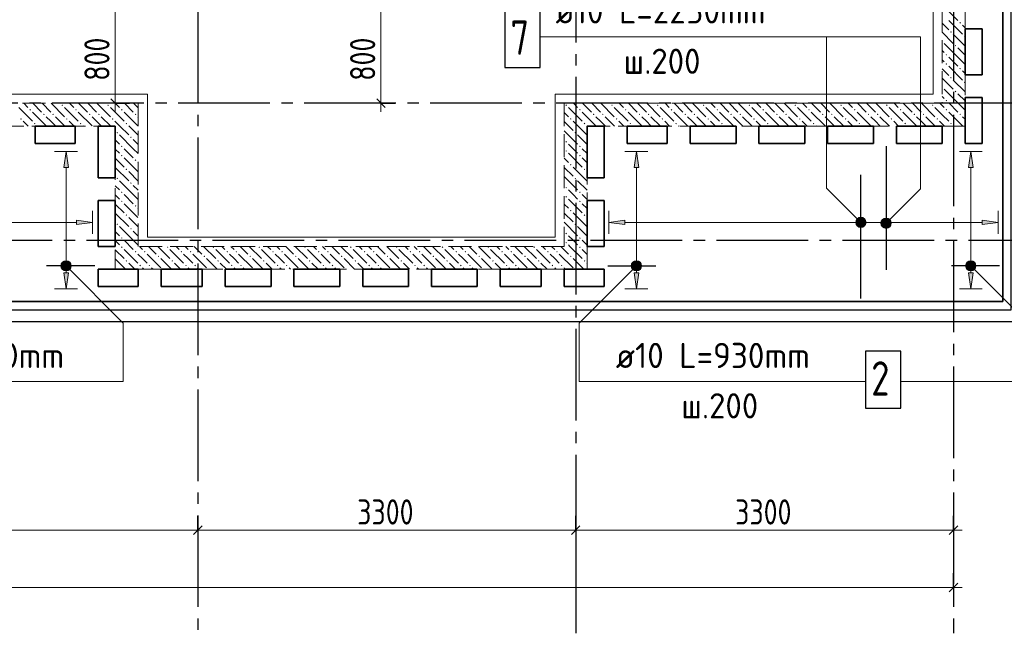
# Model space of a CAD drawing. Header units: millimetres. Extents: x 0 to 61017, y 0 to 42000.
# Tile 21 of 29: x 41125 to 49723, y 16970 to 22330. Entities that reach past the tile are written whole.
import ezdxf

# ---------------------------------------------------------------- set-up
doc = ezdxf.new("R2010")
doc.units = ezdxf.units.MM
doc.linetypes.add('______2', pattern=[270, 200, -70])
doc.linetypes.add('______5', pattern=[1100, 800, -100, 100, -100])
for name, color, linetype, lineweight in [('Standard', 7, 'Continuous', 25), ('Обрамление П-обр. равн.', 7, 'Continuous', 25), ('Оси', 40, '______5', 18), ('Позиционная метка линия выноска', 7, 'Continuous', 13), ('Позиционная метка номер позиции', 7, 'Continuous', 13)]:
    doc.layers.add(name, color=color, linetype=linetype, lineweight=lineweight)
doc.layers.add('ЖБ Перекрытие верхний уровень', color=7, linetype='Continuous', lineweight=25, true_color=0xe0e0ff)
doc.layers.add('ЖБ Стена верхний уровень', color=7, linetype='Continuous', lineweight=25, true_color=0x006e00)
doc.styles.add('GOST 2.304-81', font='txt')
doc.styles.add('ISOCPEUR', font='txt')

msp = doc.modelspace()

# ---------------------------------------------------------------- hatches: boundary and pattern name
at = {"layer": 'ЖБ Стена верхний уровень', "linetype": 'Continuous', "lineweight": 18, "transparency": 33554687}
for points in [[(49330.5, 22303.1), (49337, 22309.6), (49343.5, 22303.1), (49337, 22296.6)], [(49250.5, 22223.1), (49257, 22229.6), (49263.5, 22223.1), (49257, 22216.6)], [(49370.5, 22183.1), (49376.9, 22189.6), (49380, 22186.6), (49380, 22179.7), (49376.9, 22176.6)], [(49180, 22146.6), (49183.4, 22143.1), (49180, 22139.7)], [(49290.4, 22103.1), (49296.9, 22109.6), (49303.4, 22103.1), (49296.9, 22096.6)], [(49210.4, 22023.1), (49216.9, 22029.6), (49223.4, 22023.1), (49216.9, 22016.6)], [(49210.4, 21943.1), (49216.9, 21949.6), (49223.4, 21943.1), (49216.9, 21936.6)], [(49330.5, 21903.1), (49337, 21909.6), (49343.5, 21903.1), (49337, 21896.6)], [(49250.5, 21823.1), (49257, 21829.6), (49263.5, 21823.1), (49257, 21816.6)], [(49370.5, 21783.1), (49376.9, 21789.6), (49380, 21786.6), (49380, 21779.7), (49376.9, 21776.6)], [(49180, 21746.6), (49183.4, 21743.1), (49180, 21739.7)], [(49290.4, 21703.1), (49296.9, 21709.6), (49303.4, 21703.1), (49296.9, 21696.6)], [(41490.5, 21583.1), (41496.9, 21589.6), (41503.4, 21583.1), (41496.9, 21576.6)], [(41890.5, 21583.1), (41896.9, 21589.6), (41903.4, 21583.1), (41896.9, 21576.6)], [(45890.4, 21583.1), (45896.9, 21589.6), (45903.4, 21583.1), (45896.9, 21576.6)], [(46290.4, 21583.1), (46296.9, 21589.6), (46303.4, 21583.1), (46296.9, 21576.6)], [(46690.4, 21583.1), (46696.9, 21589.6), (46703.4, 21583.1), (46696.9, 21576.6)], [(47090.4, 21583.1), (47096.9, 21589.6), (47103.4, 21583.1), (47096.9, 21576.6)], [(47490.4, 21583.1), (47496.9, 21589.6), (47503.4, 21583.1), (47496.9, 21576.6)], [(47890.4, 21583.1), (47896.9, 21589.6), (47903.4, 21583.1), (47896.9, 21576.6)], [(48290.4, 21583.1), (48296.9, 21589.6), (48303.4, 21583.1), (48296.9, 21576.6)], [(48690.4, 21583.1), (48696.9, 21589.6), (48703.4, 21583.1), (48696.9, 21576.6)], [(49090.4, 21583.1), (49096.9, 21589.6), (49103.4, 21583.1), (49096.9, 21576.6)], [(49210.4, 21623.1), (49216.9, 21629.6), (49223.4, 21623.1), (49216.9, 21616.6)], [(41210.4, 21543.1), (41216.9, 21549.6), (41223.4, 21543.1), (41216.9, 21536.6)], [(41330.5, 21503.1), (41337, 21509.6), (41343.5, 21503.1), (41337, 21496.6)], [(41410.4, 21503.1), (41416.9, 21509.6), (41423.4, 21503.1), (41416.9, 21496.6)], [(41610.4, 21543.1), (41616.9, 21549.6), (41623.4, 21543.1), (41616.9, 21536.6)], [(41730.5, 21503.1), (41737, 21509.6), (41743.5, 21503.1), (41737, 21496.6)], [(41810.4, 21503.1), (41816.9, 21509.6), (41823.4, 21503.1), (41816.9, 21496.6)], [(42010.4, 21543.1), (42016.9, 21549.6), (42023.4, 21543.1), (42016.9, 21536.6)], [(42130.5, 21503.1), (42137, 21509.6), (42143.5, 21503.1), (42137, 21496.6)], [(46010.4, 21543.1), (46016.9, 21549.6), (46023.4, 21543.1), (46016.9, 21536.6)], [(46130.5, 21503.1), (46137, 21509.6), (46143.5, 21503.1), (46137, 21496.6)], [(46210.4, 21503.1), (46216.9, 21509.6), (46223.4, 21503.1), (46216.9, 21496.6)], [(46410.4, 21543.1), (46416.9, 21549.6), (46423.4, 21543.1), (46416.9, 21536.6)], [(46530.5, 21503.1), (46537, 21509.6), (46543.5, 21503.1), (46537, 21496.6)], [(46610.4, 21503.1), (46616.9, 21509.6), (46623.4, 21503.1), (46616.9, 21496.6)], [(46810.4, 21543.1), (46816.9, 21549.6), (46823.4, 21543.1), (46816.9, 21536.6)], [(46930.5, 21503.1), (46937, 21509.6), (46943.5, 21503.1), (46937, 21496.6)], [(47010.4, 21503.1), (47016.9, 21509.6), (47023.4, 21503.1), (47016.9, 21496.6)], [(47210.4, 21543.1), (47216.9, 21549.6), (47223.4, 21543.1), (47216.9, 21536.6)], [(47330.5, 21503.1), (47337, 21509.6), (47343.5, 21503.1), (47337, 21496.6)], [(47410.4, 21503.1), (47416.9, 21509.6), (47423.4, 21503.1), (47416.9, 21496.6)], [(47610.4, 21543.1), (47616.9, 21549.6), (47623.4, 21543.1), (47616.9, 21536.6)], [(47730.5, 21503.1), (47737, 21509.6), (47743.5, 21503.1), (47737, 21496.6)], [(47810.4, 21503.1), (47816.9, 21509.6), (47823.4, 21503.1), (47816.9, 21496.6)], [(48010.4, 21543.1), (48016.9, 21549.6), (48023.4, 21543.1), (48016.9, 21536.6)], [(48130.5, 21503.1), (48137, 21509.6), (48143.5, 21503.1), (48137, 21496.6)], [(48210.4, 21503.1), (48216.9, 21509.6), (48223.4, 21503.1), (48216.9, 21496.6)], [(48410.4, 21543.1), (48416.9, 21549.6), (48423.4, 21543.1), (48416.9, 21536.6)], [(48530.5, 21503.1), (48537, 21509.6), (48543.5, 21503.1), (48537, 21496.6)], [(48610.4, 21503.1), (48616.9, 21509.6), (48623.4, 21503.1), (48616.9, 21496.6)], [(48810.4, 21543.1), (48816.9, 21549.6), (48823.4, 21543.1), (48816.9, 21536.6)], [(48930.5, 21503.1), (48937, 21509.6), (48943.5, 21503.1), (48937, 21496.6)], [(49010.4, 21503.1), (49016.9, 21509.6), (49023.4, 21503.1), (49016.9, 21496.6)], [(49210.4, 21543.1), (49216.9, 21549.6), (49223.4, 21543.1), (49216.9, 21536.6)], [(49330.5, 21503.1), (49337, 21509.6), (49343.5, 21503.1), (49337, 21496.6)], [(41130.5, 21463.1), (41137, 21469.6), (41143.5, 21463.1), (41137, 21456.6)], [(41250.5, 21423.1), (41257, 21429.6), (41263.5, 21423.1), (41257, 21416.6)], [(41530.5, 21463.1), (41537, 21469.6), (41543.5, 21463.1), (41537, 21456.6)], [(41650.5, 21423.1), (41657, 21429.6), (41663.5, 21423.1), (41657, 21416.6)], [(41930.5, 21463.1), (41937, 21469.6), (41943.5, 21463.1), (41937, 21456.6)], [(42050.5, 21423.1), (42057, 21429.6), (42063.5, 21423.1), (42057, 21416.6)], [(45930.5, 21463.1), (45937, 21469.6), (45943.5, 21463.1), (45937, 21456.6)], [(46050.5, 21423.1), (46057, 21429.6), (46063.5, 21423.1), (46057, 21416.6)], [(46330.5, 21463.1), (46337, 21469.6), (46343.5, 21463.1), (46337, 21456.6)], [(46450.5, 21423.1), (46457, 21429.6), (46463.5, 21423.1), (46457, 21416.6)], [(46730.5, 21463.1), (46737, 21469.6), (46743.5, 21463.1), (46737, 21456.6)], [(46850.5, 21423.1), (46857, 21429.6), (46863.5, 21423.1), (46857, 21416.6)], [(47130.5, 21463.1), (47137, 21469.6), (47143.5, 21463.1), (47137, 21456.6)], [(47250.5, 21423.1), (47257, 21429.6), (47263.5, 21423.1), (47257, 21416.6)], [(47530.5, 21463.1), (47537, 21469.6), (47543.5, 21463.1), (47537, 21456.6)], [(47650.5, 21423.1), (47657, 21429.6), (47663.5, 21423.1), (47657, 21416.6)], [(47930.5, 21463.1), (47937, 21469.6), (47943.5, 21463.1), (47937, 21456.6)], [(48050.5, 21423.1), (48057, 21429.6), (48063.5, 21423.1), (48057, 21416.6)], [(48330.5, 21463.1), (48337, 21469.6), (48343.5, 21463.1), (48337, 21456.6)], [(48450.5, 21423.1), (48457, 21429.6), (48463.5, 21423.1), (48457, 21416.6)], [(48730.5, 21463.1), (48737, 21469.6), (48743.5, 21463.1), (48737, 21456.6)], [(48850.5, 21423.1), (48857, 21429.6), (48863.5, 21423.1), (48857, 21416.6)], [(49130.5, 21463.1), (49137, 21469.6), (49143.5, 21463.1), (49137, 21456.6)], [(49250.5, 21423.1), (49257, 21429.6), (49263.5, 21423.1), (49257, 21416.6)], [(41970.5, 21343.1), (41977, 21349.6), (41983.4, 21343.1), (41977, 21336.6)], [(45970.5, 21343.1), (45977, 21349.6), (45983.4, 21343.1), (45977, 21336.6)], [(42090.5, 21303.1), (42096.9, 21309.6), (42103.4, 21303.1), (42096.9, 21296.6)], [(45890.4, 21263.1), (45896.9, 21269.6), (45903.4, 21263.1), (45896.9, 21256.6)], [(42010.4, 21223.1), (42016.9, 21229.6), (42023.4, 21223.1), (42016.9, 21216.6)], [(42010.4, 21143.1), (42016.9, 21149.6), (42023.4, 21143.1), (42016.9, 21136.6)], [(45890.4, 21183.1), (45896.9, 21189.6), (45903.4, 21183.1), (45896.9, 21176.6)], [(46010.4, 21223.1), (46016.9, 21229.6), (46023.4, 21223.1), (46016.9, 21216.6)], [(46010.4, 21143.1), (46016.9, 21149.6), (46023.4, 21143.1), (46016.9, 21136.6)], [(42130.5, 21103.1), (42137, 21109.6), (42143.5, 21103.1), (42137, 21096.6)], [(45930.5, 21063.1), (45937, 21069.6), (45943.5, 21063.1), (45937, 21056.6)], [(42050.5, 21023.1), (42057, 21029.6), (42063.5, 21023.1), (42057, 21016.6)], [(46050.5, 21023.1), (46057, 21029.6), (46063.5, 21023.1), (46057, 21016.6)], [(41970.5, 20943.1), (41977, 20949.6), (41983.4, 20943.1), (41977, 20936.6)], [(42090.5, 20903.1), (42096.9, 20909.6), (42103.4, 20903.1), (42096.9, 20896.6)], [(45970.5, 20943.1), (45977, 20949.6), (45983.4, 20943.1), (45977, 20936.6)], [(42010.4, 20823.1), (42016.9, 20829.6), (42023.4, 20823.1), (42016.9, 20816.6)], [(45890.4, 20863.1), (45896.9, 20869.6), (45903.4, 20863.1), (45896.9, 20856.6)], [(46010.4, 20823.1), (46016.9, 20829.6), (46023.4, 20823.1), (46016.9, 20816.6)], [(42010.4, 20743.1), (42016.9, 20749.6), (42023.4, 20743.1), (42016.9, 20736.6)], [(45890.4, 20783.1), (45896.9, 20789.6), (45903.4, 20783.1), (45896.9, 20776.6)], [(46010.4, 20743.1), (46016.9, 20749.6), (46023.4, 20743.1), (46016.9, 20736.6)], [(42130.5, 20703.1), (42137, 20709.6), (42143.5, 20703.1), (42137, 20696.6)], [(45930.5, 20663.1), (45937, 20669.6), (45943.5, 20663.1), (45937, 20656.6)], [(41970.5, 20543.1), (41977, 20549.6), (41983.4, 20543.1), (41977, 20536.6)], [(42050.5, 20623.1), (42057, 20629.6), (42063.5, 20623.1), (42057, 20616.6)], [(45970.5, 20543.1), (45977, 20549.6), (45983.4, 20543.1), (45977, 20536.6)], [(46050.5, 20623.1), (46057, 20629.6), (46063.5, 20623.1), (46057, 20616.6)], [(42090.5, 20503.1), (42096.9, 20509.6), (42103.4, 20503.1), (42096.9, 20496.6)], [(45890.4, 20463.1), (45896.9, 20469.6), (45903.4, 20463.1), (45896.9, 20456.6)], [(42010.4, 20423.1), (42016.9, 20429.6), (42023.4, 20423.1), (42016.9, 20416.6)], [(45890.4, 20383.1), (45896.9, 20389.6), (45903.4, 20383.1), (45896.9, 20376.6)], [(46010.4, 20423.1), (46016.9, 20429.6), (46023.4, 20423.1), (46016.9, 20416.6)], [(42010.4, 20343.1), (42016.9, 20349.6), (42023.4, 20343.1), (42016.9, 20336.6)], [(42130.5, 20303.1), (42137, 20309.6), (42143.5, 20303.1), (42137, 20296.6)], [(42210.4, 20303.1), (42216.9, 20309.6), (42223.4, 20303.1), (42216.9, 20296.6)], [(42410.4, 20343.1), (42416.9, 20349.6), (42423.4, 20343.1), (42416.9, 20336.6)], [(42530.5, 20303.1), (42537, 20309.6), (42543.5, 20303.1), (42537, 20296.6)], [(42610.4, 20303.1), (42616.9, 20309.6), (42623.4, 20303.1), (42616.9, 20296.6)], [(42810.4, 20343.1), (42816.9, 20349.6), (42823.4, 20343.1), (42816.9, 20336.6)], [(42930.5, 20303.1), (42937, 20309.6), (42943.5, 20303.1), (42937, 20296.6)], [(43010.4, 20303.1), (43016.9, 20309.6), (43023.4, 20303.1), (43016.9, 20296.6)], [(43210.4, 20343.1), (43216.9, 20349.6), (43223.4, 20343.1), (43216.9, 20336.6)], [(43330.5, 20303.1), (43337, 20309.6), (43343.5, 20303.1), (43337, 20296.6)], [(43410.4, 20303.1), (43416.9, 20309.6), (43423.4, 20303.1), (43416.9, 20296.6)], [(43610.4, 20343.1), (43616.9, 20349.6), (43623.4, 20343.1), (43616.9, 20336.6)], [(43730.5, 20303.1), (43737, 20309.6), (43743.5, 20303.1), (43737, 20296.6)], [(43810.4, 20303.1), (43816.9, 20309.6), (43823.4, 20303.1), (43816.9, 20296.6)], [(44010.4, 20343.1), (44016.9, 20349.6), (44023.4, 20343.1), (44016.9, 20336.6)], [(44130.5, 20303.1), (44137, 20309.6), (44143.5, 20303.1), (44137, 20296.6)], [(44210.4, 20303.1), (44216.9, 20309.6), (44223.4, 20303.1), (44216.9, 20296.6)], [(44410.4, 20343.1), (44416.9, 20349.6), (44423.4, 20343.1), (44416.9, 20336.6)], [(44530.5, 20303.1), (44537, 20309.6), (44543.5, 20303.1), (44537, 20296.6)], [(44610.4, 20303.1), (44616.9, 20309.6), (44623.4, 20303.1), (44616.9, 20296.6)], [(44810.4, 20343.1), (44816.9, 20349.6), (44823.4, 20343.1), (44816.9, 20336.6)], [(44930.5, 20303.1), (44937, 20309.6), (44943.5, 20303.1), (44937, 20296.6)], [(45010.4, 20303.1), (45016.9, 20309.6), (45023.4, 20303.1), (45016.9, 20296.6)], [(45210.4, 20343.1), (45216.9, 20349.6), (45223.4, 20343.1), (45216.9, 20336.6)], [(45330.5, 20303.1), (45337, 20309.6), (45343.5, 20303.1), (45337, 20296.6)], [(45410.4, 20303.1), (45416.9, 20309.6), (45423.4, 20303.1), (45416.9, 20296.6)], [(45610.4, 20343.1), (45616.9, 20349.6), (45623.4, 20343.1), (45616.9, 20336.6)], [(45730.5, 20303.1), (45737, 20309.6), (45743.5, 20303.1), (45737, 20296.6)], [(45810.4, 20303.1), (45816.9, 20309.6), (45823.4, 20303.1), (45816.9, 20296.6)], [(46010.4, 20343.1), (46016.9, 20349.6), (46023.4, 20343.1), (46016.9, 20336.6)], [(42050.5, 20223.1), (42057, 20229.6), (42063.5, 20223.1), (42057, 20216.6)], [(42330.5, 20263.1), (42337, 20269.6), (42343.5, 20263.1), (42337, 20256.6)], [(42450.5, 20223.1), (42457, 20229.6), (42463.5, 20223.1), (42457, 20216.6)], [(42730.5, 20263.1), (42737, 20269.6), (42743.5, 20263.1), (42737, 20256.6)], [(42850.5, 20223.1), (42857, 20229.6), (42863.5, 20223.1), (42857, 20216.6)], [(43130.5, 20263.1), (43137, 20269.6), (43143.5, 20263.1), (43137, 20256.6)], [(43250.5, 20223.1), (43257, 20229.6), (43263.5, 20223.1), (43257, 20216.6)], [(43530.5, 20263.1), (43537, 20269.6), (43543.5, 20263.1), (43537, 20256.6)], [(43650.5, 20223.1), (43657, 20229.6), (43663.5, 20223.1), (43657, 20216.6)], [(43930.5, 20263.1), (43937, 20269.6), (43943.5, 20263.1), (43937, 20256.6)], [(44050.5, 20223.1), (44057, 20229.6), (44063.5, 20223.1), (44057, 20216.6)], [(44330.5, 20263.1), (44337, 20269.6), (44343.5, 20263.1), (44337, 20256.6)], [(44450.5, 20223.1), (44457, 20229.6), (44463.5, 20223.1), (44457, 20216.6)], [(44730.5, 20263.1), (44737, 20269.6), (44743.5, 20263.1), (44737, 20256.6)], [(44850.5, 20223.1), (44857, 20229.6), (44863.5, 20223.1), (44857, 20216.6)], [(45130.5, 20263.1), (45137, 20269.6), (45143.5, 20263.1), (45137, 20256.6)], [(45250.5, 20223.1), (45257, 20229.6), (45263.5, 20223.1), (45257, 20216.6)], [(45530.5, 20263.1), (45537, 20269.6), (45543.5, 20263.1), (45537, 20256.6)], [(45650.5, 20223.1), (45657, 20229.6), (45663.5, 20223.1), (45657, 20216.6)], [(45930.5, 20263.1), (45937, 20269.6), (45943.5, 20263.1), (45937, 20256.6)], [(46050.5, 20223.1), (46057, 20229.6), (46063.5, 20223.1), (46057, 20216.6)], [(42170.5, 20183.1), (42177, 20189.6), (42183.4, 20183.1), (42177, 20176.6)], [(42250.5, 20183.1), (42257, 20189.6), (42263.5, 20183.1), (42257, 20176.6)], [(42570.5, 20183.1), (42577, 20189.6), (42583.4, 20183.1), (42577, 20176.6)], [(42650.5, 20183.1), (42657, 20189.6), (42663.5, 20183.1), (42657, 20176.6)], [(42970.5, 20183.1), (42977, 20189.6), (42983.4, 20183.1), (42977, 20176.6)], [(43050.5, 20183.1), (43057, 20189.6), (43063.5, 20183.1), (43057, 20176.6)], [(43370.5, 20183.1), (43377, 20189.6), (43383.4, 20183.1), (43377, 20176.6)], [(43450.5, 20183.1), (43457, 20189.6), (43463.5, 20183.1), (43457, 20176.6)], [(43770.5, 20183.1), (43777, 20189.6), (43783.4, 20183.1), (43777, 20176.6)], [(43850.5, 20183.1), (43857, 20189.6), (43863.5, 20183.1), (43857, 20176.6)], [(44170.5, 20183.1), (44177, 20189.6), (44183.4, 20183.1), (44177, 20176.6)], [(44250.5, 20183.1), (44257, 20189.6), (44263.5, 20183.1), (44257, 20176.6)], [(44570.5, 20183.1), (44577, 20189.6), (44583.4, 20183.1), (44577, 20176.6)], [(44650.5, 20183.1), (44657, 20189.6), (44663.5, 20183.1), (44657, 20176.6)], [(44970.5, 20183.1), (44977, 20189.6), (44983.4, 20183.1), (44977, 20176.6)], [(45050.5, 20183.1), (45057, 20189.6), (45063.5, 20183.1), (45057, 20176.6)], [(45370.5, 20183.1), (45377, 20189.6), (45383.4, 20183.1), (45377, 20176.6)], [(45450.5, 20183.1), (45457, 20189.6), (45463.5, 20183.1), (45457, 20176.6)], [(45770.5, 20183.1), (45777, 20189.6), (45783.4, 20183.1), (45777, 20176.6)], [(45850.5, 20183.1), (45857, 20189.6), (45863.5, 20183.1), (45857, 20176.6)]]:
    msp.add_hatch(color=7, dxfattribs=at).paths.add_polyline_path(points, flags=16)
at = {"layer": 'Обрамление П-обр. равн.', "linetype": 'Continuous', "lineweight": 13, "transparency": 33554687}
for points in [[(41550, 21040), (41530, 21180), (41510, 21040)], [(46530, 21040), (46510, 21180), (46490, 21040)], [(49450, 21040), (49430, 21180), (49410, 21040)], [(41620, 20540), (41760, 20560), (41620, 20580)], [(48431.3, 20537.5), (48431.3, 20582.5), (48425, 20560)], [(48431.3, 20582.5), (48447.5, 20521.3), (48447.5, 20598.7)], [(48431.3, 20582.5), (48431.3, 20537.5), (48447.5, 20521.3)], [(48447.5, 20598.7), (48470, 20515), (48470, 20605)], [(48447.5, 20598.7), (48447.5, 20521.3), (48470, 20515)], [(48470, 20605), (48470, 20515), (48492.5, 20521.3)], [(48470, 20605), (48492.5, 20521.3), (48492.5, 20598.7)], [(48492.5, 20598.7), (48492.5, 20521.3), (48508.7, 20537.5)], [(48492.5, 20598.7), (48508.7, 20537.5), (48508.7, 20582.5)], [(48508.7, 20582.5), (48508.7, 20537.5), (48515, 20560)], [(49530, 20540), (49670, 20560), (49530, 20580)]]:
    msp.add_hatch(color=7, dxfattribs=at).paths.add_polyline_path(points)
for points in [[(46410, 20540), (46270, 20560), (46410, 20580)], [(41550, 20120), (41530, 19980), (41510, 20120)], [(46530, 20120), (46510, 19980), (46490, 20120)], [(49450, 20120), (49430, 19980), (49410, 20120)]]:
    msp.add_hatch(color=7, dxfattribs=at).paths.add_polyline_path(points, flags=16)
at = {"layer": 'Позиционная метка номер позиции', "linetype": 'Continuous', "lineweight": 13, "transparency": 33554687}
for points in [[(48438.2, 20528.2), (48481.5, 20603.3), (48426.7, 20548.5)], [(48426.7, 20548.5), (48481.5, 20603.3), (48458.5, 20603.3)], [(48426.7, 20548.5), (48458.5, 20603.3), (48426.7, 20571.5)], [(48426.7, 20571.5), (48458.5, 20603.3), (48438.2, 20591.8)], [(48438.2, 20528.2), (48501.8, 20591.8), (48481.5, 20603.3)], [(48458.5, 20516.7), (48501.8, 20591.8), (48438.2, 20528.2)], [(48458.5, 20516.7), (48513.3, 20571.5), (48501.8, 20591.8)], [(48481.5, 20516.7), (48513.3, 20571.5), (48458.5, 20516.7)], [(48481.5, 20516.7), (48513.3, 20548.5), (48513.3, 20571.5)], [(48513.3, 20548.5), (48481.5, 20516.7), (48501.8, 20528.2)], [(48646.7, 20564), (48721.8, 20520.7), (48658.2, 20584.4)], [(48646.7, 20541.1), (48701.5, 20509.3), (48646.7, 20564)], [(48646.7, 20564), (48701.5, 20509.3), (48721.8, 20520.7)], [(48658.2, 20584.4), (48733.3, 20541.1), (48678.5, 20595.8)], [(48658.2, 20584.4), (48721.8, 20520.7), (48733.3, 20541.1)], [(48678.5, 20595.8), (48733.3, 20541.1), (48733.3, 20564)], [(48678.5, 20595.8), (48733.3, 20564), (48701.5, 20595.8)], [(48701.5, 20595.8), (48733.3, 20564), (48721.8, 20584.4)], [(48678.5, 20509.3), (48646.7, 20541.1), (48658.2, 20520.7)], [(48646.7, 20541.1), (48678.5, 20509.3), (48701.5, 20509.3)], [(41486.7, 20191.5), (41518.5, 20223.3), (41498.2, 20211.8)], [(41518.5, 20223.3), (41486.7, 20191.5), (41486.7, 20168.5)], [(41518.5, 20223.3), (41486.7, 20168.5), (41541.5, 20223.3)], [(41541.5, 20223.3), (41486.7, 20168.5), (41498.2, 20148.2)], [(41541.5, 20223.3), (41498.2, 20148.2), (41561.8, 20211.8)], [(41561.8, 20211.8), (41498.2, 20148.2), (41518.5, 20136.7)], [(41561.8, 20211.8), (41518.5, 20136.7), (41573.3, 20191.5)], [(46541.8, 20148.2), (46478.2, 20211.8), (46466.7, 20191.5)], [(46553.3, 20168.5), (46498.5, 20223.3), (46478.2, 20211.8)], [(46553.3, 20168.5), (46478.2, 20211.8), (46541.8, 20148.2)], [(46553.3, 20191.5), (46521.5, 20223.3), (46498.5, 20223.3)], [(46553.3, 20191.5), (46498.5, 20223.3), (46553.3, 20168.5)], [(46521.5, 20223.3), (46553.3, 20191.5), (46541.8, 20211.8)], [(49386.7, 20191.5), (49418.5, 20223.3), (49398.2, 20211.8)], [(49418.5, 20223.3), (49386.7, 20191.5), (49386.7, 20168.5)], [(49418.5, 20223.3), (49386.7, 20168.5), (49441.5, 20223.3)], [(49441.5, 20223.3), (49386.7, 20168.5), (49398.2, 20148.2)], [(49441.5, 20223.3), (49398.2, 20148.2), (49461.8, 20211.8)], [(49461.8, 20211.8), (49398.2, 20148.2), (49418.5, 20136.7)], [(49461.8, 20211.8), (49418.5, 20136.7), (49473.3, 20191.5)], [(41573.3, 20191.5), (41518.5, 20136.7), (41541.5, 20136.7)], [(41573.3, 20191.5), (41541.5, 20136.7), (41573.3, 20168.5)], [(41573.3, 20168.5), (41541.5, 20136.7), (41561.8, 20148.2)], [(46541.8, 20148.2), (46466.7, 20191.5), (46521.5, 20136.7)], [(46521.5, 20136.7), (46466.7, 20191.5), (46466.7, 20168.5)], [(46521.5, 20136.7), (46466.7, 20168.5), (46498.5, 20136.7)], [(46498.5, 20136.7), (46466.7, 20168.5), (46478.2, 20148.2)], [(49473.3, 20191.5), (49418.5, 20136.7), (49441.5, 20136.7)], [(49473.3, 20191.5), (49441.5, 20136.7), (49473.3, 20168.5)], [(49473.3, 20168.5), (49441.5, 20136.7), (49461.8, 20148.2)]]:
    msp.add_hatch(color=7, dxfattribs=at).paths.add_polyline_path(points)

# ---------------------------------------------------------------- linework, layer by layer
at = {"layer": 'Standard', "color": 7, "linetype": 'Continuous', "lineweight": 13, "transparency": 33554687}
for p, q in [((41960, 22400), (41960, 21600)), ((44280, 22400), (44280, 21600)), ((41960, 21600), (41960, 21525)), ((44280, 21600), (44280, 21525)), ((38760, 17870), (42680, 17870)), ((42680, 17870), (45980, 17870)), ((45980, 17870), (49280, 17870)), ((49280, 17870), (49355, 17870)), ((49280, 17370), (7200, 17370)), ((49280, 17370), (49355, 17370))]:
    msp.add_line(p, q, dxfattribs=at)
at = {"layer": 'Standard', "color": 251, "linetype": 'Continuous', "lineweight": -3, "true_color": 0x656565, "transparency": 33554687}
for p, q in [((41960, 21600), (41835, 21600)), ((41960, 21600), (42085, 21600)), ((41960, 21600), (41960, 21600)), ((44280, 21600), (44155, 21600)), ((44280, 21600), (44405, 21600)), ((44280, 21600), (44280, 21600)), ((42680, 17870), (42680, 17995)), ((45980, 17870), (45980, 17995)), ((49280, 17870), (49280, 17995)), ((42680, 17870), (42680, 17745)), ((42680, 17870), (42680, 17417.8)), ((45980, 17870), (45980, 17745)), ((45980, 17870), (45980, 17417.8)), ((49280, 17870), (49280, 17745)), ((49280, 17870), (49280, 17417.8)), ((49280, 17370), (49280, 17495)), ((49280, 17370), (49280, 17245)), ((49280, 17370), (49280, 17320))]:
    msp.add_line(p, q, dxfattribs=at)
at = {"layer": 'Standard', "color": 7, "linetype": 'Continuous', "lineweight": 25, "transparency": 33554687}
for p, q in [((41922.5, 21637.5), (41997.5, 21562.5)), ((44242.5, 21637.5), (44317.5, 21562.5)), ((42642.5, 17832.5), (42717.5, 17907.5)), ((45942.5, 17832.5), (46017.5, 17907.5)), ((49242.5, 17832.5), (49317.5, 17907.5)), ((49317.5, 17407.5), (49242.5, 17332.5))]:
    msp.add_line(p, q, dxfattribs=at)
at = {"layer": 'Standard', "color": 254, "linetype": 'Continuous', "lineweight": 25, "true_color": 0xc4c4ff, "transparency": 33554687}
for points in [[(6929, 19695), (49881, 19695), (49881, 38970), (6929, 38970), (6929, 19695)], [(7029, 19795), (49781, 19795), (49781, 38870), (7029, 38870), (7029, 19795)]]:
    msp.add_lwpolyline(points, dxfattribs=at)
at = {"layer": 'ЖБ Перекрытие верхний уровень', "color": 7, "linetype": 'Continuous', "lineweight": 35, "transparency": 33554687}
for p, q in [((49710, 19870), (49710, 34830)), ((49380, 22250), (49530, 22250)), ((49380, 21850), (49380, 22250)), ((49530, 22250), (49530, 21850)), ((49530, 21850), (49380, 21850)), ((49380, 21650), (49530, 21650)), ((49380, 21250), (49380, 21650)), ((49530, 21650), (49530, 21250)), ((41260, 21250), (41260, 21400)), ((41260, 21400), (41610, 21400)), ((41610, 21400), (41610, 21250)), ((41810, 20950), (41810, 21400)), ((41810, 21400), (41960, 21400)), ((41960, 21400), (41960, 20950)), ((46080, 20950), (46080, 21400)), ((46080, 21400), (46230, 21400)), ((46230, 21400), (46230, 20950)), ((46430, 21250), (46430, 21400)), ((46430, 21400), (46780, 21400)), ((46780, 21400), (46780, 21250)), ((46980, 21250), (46980, 21400)), ((46980, 21400), (47380, 21400)), ((47380, 21400), (47380, 21250)), ((47580, 21250), (47580, 21400)), ((47580, 21400), (47980, 21400)), ((47980, 21400), (47980, 21250)), ((48180, 21250), (48180, 21400)), ((48180, 21400), (48580, 21400)), ((48580, 21400), (48580, 21250)), ((48780, 21250), (48780, 21400)), ((48780, 21400), (49180, 21400)), ((49180, 21400), (49180, 21250)), ((41610, 21250), (41260, 21250)), ((46780, 21250), (46430, 21250)), ((47380, 21250), (46980, 21250)), ((47980, 21250), (47580, 21250)), ((48580, 21250), (48180, 21250)), ((49180, 21250), (48780, 21250)), ((49530, 21250), (49380, 21250)), ((41960, 20950), (41810, 20950)), ((46230, 20950), (46080, 20950)), ((41810, 20350), (41810, 20750)), ((41810, 20750), (41960, 20750)), ((41960, 20750), (41960, 20350)), ((46080, 20350), (46080, 20750)), ((46080, 20750), (46230, 20750)), ((46230, 20750), (46230, 20350)), ((41960, 20350), (41810, 20350)), ((46230, 20350), (46080, 20350)), ((41810, 20000), (41810, 20150)), ((41810, 20150), (42160, 20150)), ((42160, 20150), (42160, 20000)), ((42360, 20000), (42360, 20150)), ((42360, 20150), (42720, 20150)), ((42720, 20150), (42720, 20000)), ((42920, 20000), (42920, 20150)), ((42920, 20150), (43320, 20150)), ((43320, 20150), (43320, 20000)), ((43520, 20000), (43520, 20150)), ((43520, 20150), (43920, 20150)), ((43920, 20150), (43920, 20000)), ((44120, 20000), (44120, 20150)), ((44120, 20150), (44520, 20150)), ((44520, 20150), (44520, 20000)), ((44720, 20000), (44720, 20150)), ((44720, 20150), (45120, 20150)), ((45120, 20150), (45120, 20000)), ((45320, 20000), (45320, 20150)), ((45320, 20150), (45680, 20150)), ((45680, 20150), (45680, 20000)), ((45880, 20000), (45880, 20150)), ((45880, 20150), (46230, 20150)), ((46230, 20150), (46230, 20000)), ((42160, 20000), (41810, 20000)), ((42720, 20000), (42360, 20000)), ((43320, 20000), (42920, 20000)), ((43920, 20000), (43520, 20000)), ((44520, 20000), (44120, 20000)), ((45120, 20000), (44720, 20000)), ((45680, 20000), (45320, 20000)), ((46230, 20000), (45880, 20000)), ((28240, 19870), (49710, 19870))]:
    msp.add_line(p, q, dxfattribs=at)
at = {"layer": 'ЖБ Стена верхний уровень', "color": 251, "linetype": '______2', "lineweight": 13, "true_color": 0x656565, "transparency": 33554687}
for p, q in [((49380, 21400), (49380, 34500)), ((49180, 34300), (49180, 21600)), ((42160, 21600), (38860, 21600)), ((42160, 21400), (42160, 21600)), ((46080, 21600), (45880, 21600)), ((45880, 21600), (45880, 20350)), ((49180, 21600), (46080, 21600)), ((35560, 21400), (41960, 21400)), ((41960, 21400), (41960, 20150)), ((42160, 20350), (42160, 21400)), ((46080, 20350), (46080, 21400)), ((46080, 21400), (49180, 21400)), ((49180, 21400), (49380, 21400)), ((45880, 20350), (42160, 20350)), ((46080, 20150), (46080, 20350)), ((41960, 20150), (42160, 20150)), ((42160, 20150), (46080, 20150))]:
    msp.add_line(p, q, dxfattribs=at)
at = {"layer": 'ЖБ Стена верхний уровень', "color": 9, "linetype": 'Continuous', "lineweight": 18, "true_color": 0xc7c7c7, "transparency": 33554687}
for p, q in [((49237, 22403.1), (49316.9, 22323.1)), ((49180, 22300.1), (49237, 22243.1)), ((49237, 22323.1), (49357, 22203.1)), ((49380, 22260.1), (49357, 22283.1)), ((49180, 22220.1), (49276.9, 22123.1)), ((49380, 22100.1), (49276.9, 22203.1)), ((49316.9, 22003.1), (49196.9, 22123.1)), ((49180, 22060.1), (49196.9, 22043.1)), ((49316.9, 22083.1), (49380, 22020.1)), ((49196.9, 21963.1), (49180, 21980.1)), ((49237, 22003.1), (49316.9, 21923.1)), ((49237, 21923.1), (49357, 21803.1)), ((49316.9, 22003.1), (49380, 21940.1)), ((49180, 21900.1), (49237, 21843.1)), ((49380, 21860.1), (49357, 21883.1)), ((49180, 21820.1), (49276.9, 21723.1)), ((49380, 21700.1), (49276.9, 21803.1)), ((49316.9, 21603.1), (49196.9, 21723.1)), ((49316.9, 21683.1), (49380, 21620.1)), ((41196.9, 21563.1), (41160.1, 21600)), ((41240.1, 21600), (41316.9, 21523.1)), ((41320.1, 21600), (41396.9, 21523.1)), ((41400.1, 21600), (41516.9, 21483.1)), ((41596.9, 21563.1), (41560.1, 21600)), ((41640.1, 21600), (41716.9, 21523.1)), ((41720.1, 21600), (41796.9, 21523.1)), ((41800.1, 21600), (41916.9, 21483.1)), ((41996.9, 21563.1), (41960.1, 21600)), ((42040.1, 21600), (42116.9, 21523.1)), ((42120.1, 21600), (42160, 21560.1)), ((45996.9, 21563.1), (45960.1, 21600)), ((46040.1, 21600), (46080, 21560.1)), ((46120.1, 21600), (46196.9, 21523.1)), ((46200.1, 21600), (46316.9, 21483.1)), ((46396.9, 21563.1), (46360.1, 21600)), ((46440.1, 21600), (46516.9, 21523.1)), ((46520.1, 21600), (46596.9, 21523.1)), ((46600.1, 21600), (46716.9, 21483.1)), ((46796.9, 21563.1), (46760.1, 21600)), ((46840.1, 21600), (46916.9, 21523.1)), ((46920.1, 21600), (46996.9, 21523.1)), ((47000.1, 21600), (47116.9, 21483.1)), ((47196.9, 21563.1), (47160.1, 21600)), ((47240.1, 21600), (47316.9, 21523.1)), ((47320.1, 21600), (47396.9, 21523.1)), ((47400.1, 21600), (47516.9, 21483.1)), ((47596.9, 21563.1), (47560.1, 21600)), ((47640.1, 21600), (47716.9, 21523.1)), ((47720.1, 21600), (47796.9, 21523.1)), ((47800.1, 21600), (47916.9, 21483.1)), ((47996.9, 21563.1), (47960.1, 21600)), ((48040.1, 21600), (48116.9, 21523.1)), ((48120.1, 21600), (48196.9, 21523.1)), ((48200.1, 21600), (48316.9, 21483.1)), ((48396.9, 21563.1), (48360.1, 21600)), ((48440.1, 21600), (48516.9, 21523.1)), ((48520.1, 21600), (48596.9, 21523.1)), ((48600.1, 21600), (48716.9, 21483.1)), ((48796.9, 21563.1), (48760.1, 21600)), ((48840.1, 21600), (48916.9, 21523.1)), ((48920.1, 21600), (48996.9, 21523.1)), ((49000.1, 21600), (49116.9, 21483.1)), ((49180, 21580.1), (49160.1, 21600)), ((49180, 21660.1), (49196.9, 21643.1)), ((49196.9, 21563.1), (49180, 21580.1)), ((49237, 21603.1), (49316.9, 21523.1)), ((49316.9, 21603.1), (49380, 21540.1)), ((41116.9, 21563.1), (41237, 21443.1)), ((41237, 21523.1), (41357, 21403.1)), ((41516.9, 21563.1), (41637, 21443.1)), ((41637, 21523.1), (41757, 21403.1)), ((41916.9, 21563.1), (42037, 21443.1)), ((42037, 21523.1), (42157, 21403.1)), ((45880, 21520.1), (45916.9, 21483.1)), ((45916.9, 21563.1), (46037, 21443.1)), ((46037, 21523.1), (46080, 21480.1)), ((46080, 21560.1), (46116.9, 21523.1)), ((46316.9, 21563.1), (46437, 21443.1)), ((46437, 21523.1), (46557, 21403.1)), ((46716.9, 21563.1), (46837, 21443.1)), ((46837, 21523.1), (46957, 21403.1)), ((47116.9, 21563.1), (47237, 21443.1)), ((47237, 21523.1), (47357, 21403.1)), ((47516.9, 21563.1), (47637, 21443.1)), ((47637, 21523.1), (47757, 21403.1)), ((47916.9, 21563.1), (48037, 21443.1)), ((48037, 21523.1), (48157, 21403.1)), ((48316.9, 21563.1), (48437, 21443.1)), ((48437, 21523.1), (48557, 21403.1)), ((48716.9, 21563.1), (48837, 21443.1)), ((48837, 21523.1), (48957, 21403.1)), ((49116.9, 21563.1), (49180, 21500.1)), ((49180, 21500.1), (49237, 21443.1)), ((49237, 21523.1), (49357, 21403.1)), ((41157, 21443.1), (41200.1, 21400)), ((41396.9, 21443.1), (41357, 21483.1)), ((41437, 21403.1), (41396.9, 21443.1)), ((41437, 21483.1), (41520.1, 21400)), ((41557, 21443.1), (41600.1, 21400)), ((41796.9, 21443.1), (41757, 21483.1)), ((41837, 21403.1), (41796.9, 21443.1)), ((41837, 21483.1), (41920.1, 21400)), ((41957, 21443.1), (42000.1, 21400)), ((42160, 21480.1), (42157, 21483.1)), ((45880, 21440.1), (45957, 21363.1)), ((45957, 21443.1), (46077, 21323.1)), ((46080, 21480.1), (46157, 21403.1)), ((46196.9, 21443.1), (46157, 21483.1)), ((46237, 21403.1), (46196.9, 21443.1)), ((46237, 21483.1), (46320.1, 21400)), ((46357, 21443.1), (46400.1, 21400)), ((46596.9, 21443.1), (46557, 21483.1)), ((46637, 21403.1), (46596.9, 21443.1)), ((46637, 21483.1), (46720.1, 21400)), ((46757, 21443.1), (46800.1, 21400)), ((46996.9, 21443.1), (46957, 21483.1)), ((47037, 21403.1), (46996.9, 21443.1)), ((47037, 21483.1), (47120.1, 21400)), ((47157, 21443.1), (47200.1, 21400)), ((47396.9, 21443.1), (47357, 21483.1)), ((47437, 21403.1), (47396.9, 21443.1)), ((47437, 21483.1), (47520.1, 21400)), ((47557, 21443.1), (47600.1, 21400)), ((47796.9, 21443.1), (47757, 21483.1)), ((47837, 21403.1), (47796.9, 21443.1)), ((47837, 21483.1), (47920.1, 21400)), ((47957, 21443.1), (48000.1, 21400)), ((48196.9, 21443.1), (48157, 21483.1)), ((48237, 21403.1), (48196.9, 21443.1)), ((48237, 21483.1), (48320.1, 21400)), ((48357, 21443.1), (48400.1, 21400)), ((48596.9, 21443.1), (48557, 21483.1)), ((48637, 21403.1), (48596.9, 21443.1)), ((48637, 21483.1), (48720.1, 21400)), ((48757, 21443.1), (48800.1, 21400)), ((48996.9, 21443.1), (48957, 21483.1)), ((49037, 21403.1), (48996.9, 21443.1)), ((49037, 21483.1), (49120.1, 21400)), ((49157, 21443.1), (49180, 21420.1)), ((49180, 21420.1), (49200.1, 21400)), ((49380, 21460.1), (49357, 21483.1)), ((41280.1, 21400), (41277, 21403.1)), ((41680.1, 21400), (41677, 21403.1)), ((42116.9, 21203.1), (41996.9, 21323.1)), ((42000.1, 21400), (42077, 21323.1)), ((42080.1, 21400), (42077, 21403.1)), ((42160, 21320.1), (42080.1, 21400)), ((45880, 21360.1), (45996.9, 21243.1)), ((46080, 21240.1), (45996.9, 21323.1)), ((46080, 21400.1), (46077, 21403.1)), ((46080.1, 21400), (46080, 21400.1)), ((46480.1, 21400), (46477, 21403.1)), ((46880.1, 21400), (46877, 21403.1)), ((47280.1, 21400), (47277, 21403.1)), ((47680.1, 21400), (47676.9, 21403.1)), ((48080.1, 21400), (48076.9, 21403.1)), ((48480.1, 21400), (48476.9, 21403.1)), ((48880.1, 21400), (48876.9, 21403.1)), ((49280.1, 21400), (49276.9, 21403.1)), ((41960, 21280.1), (41996.9, 21243.1)), ((42116.9, 21283.1), (42160, 21240.1)), ((45957, 21203.1), (45916.9, 21243.1)), ((41996.9, 21163.1), (41960, 21200.1)), ((42037, 21203.1), (42116.9, 21123.1)), ((42116.9, 21203.1), (42160, 21160.1)), ((45916.9, 21163.1), (46037, 21043.1)), ((45996.9, 21163.1), (45957, 21203.1)), ((46037, 21203.1), (46080, 21160.1)), ((41960, 21120.1), (42037, 21043.1)), ((42037, 21123.1), (42157, 21003.1)), ((42160, 21080.1), (42157, 21083.1)), ((45880, 21120.1), (45916.9, 21083.1)), ((46037, 21123.1), (46080, 21080.1)), ((41960, 21040.1), (42077, 20923.1)), ((42160, 20920.1), (42077, 21003.1)), ((45880, 21040.1), (45957, 20963.1)), ((45957, 21043.1), (46077, 20923.1)), ((46080, 21000.1), (46077, 21003.1)), ((42116.9, 20803.1), (41996.9, 20923.1)), ((45880, 20960.1), (45996.9, 20843.1)), ((46080, 20840.1), (45996.9, 20923.1)), ((41960, 20880.1), (41996.9, 20843.1)), ((42116.9, 20883.1), (42160, 20840.1)), ((45957, 20803.1), (45916.9, 20843.1)), ((41996.9, 20763.1), (41960, 20800.1)), ((41960, 20720.1), (42037, 20643.1)), ((42037, 20803.1), (42116.9, 20723.1)), ((42037, 20723.1), (42157, 20603.1)), ((42116.9, 20803.1), (42160, 20760.1)), ((45880, 20720.1), (45916.9, 20683.1)), ((45916.9, 20763.1), (46037, 20643.1)), ((45996.9, 20763.1), (45957, 20803.1)), ((46037, 20803.1), (46080, 20760.1)), ((46037, 20723.1), (46080, 20680.1)), ((41960, 20640.1), (42077, 20523.1)), ((42160, 20680.1), (42157, 20683.1)), ((45880, 20640.1), (45957, 20563.1)), ((45957, 20643.1), (46077, 20523.1)), ((42160, 20520.1), (42077, 20603.1)), ((45880, 20560.1), (45996.9, 20443.1)), ((46080, 20600.1), (46077, 20603.1)), ((41960, 20480.1), (41996.9, 20443.1)), ((42116.9, 20403.1), (41996.9, 20523.1)), ((42116.9, 20483.1), (42160, 20440.1)), ((46080, 20440.1), (45996.9, 20523.1)), ((41996.9, 20363.1), (41960, 20400.1)), ((42037, 20403.1), (42116.9, 20323.1)), ((42116.9, 20403.1), (42160, 20360.1)), ((45957, 20403.1), (45916.9, 20443.1)), ((45996.9, 20363.1), (45957, 20403.1)), ((46037, 20403.1), (46080, 20360.1)), ((41960, 20320.1), (42037, 20243.1)), ((42037, 20323.1), (42157, 20203.1)), ((42170.1, 20350), (42196.9, 20323.1)), ((42250.1, 20350), (42316.9, 20283.1)), ((42330.1, 20350), (42437, 20243.1)), ((42437, 20323.1), (42557, 20203.1)), ((42490.1, 20350), (42516.9, 20323.1)), ((42570.1, 20350), (42596.9, 20323.1)), ((42650.1, 20350), (42716.9, 20283.1)), ((42730.1, 20350), (42837, 20243.1)), ((42837, 20323.1), (42957, 20203.1)), ((42890.1, 20350), (42916.9, 20323.1)), ((42970.1, 20350), (42996.9, 20323.1)), ((43050.1, 20350), (43116.9, 20283.1)), ((43130.1, 20350), (43237, 20243.1)), ((43237, 20323.1), (43357, 20203.1)), ((43290.1, 20350), (43316.9, 20323.1)), ((43370.1, 20350), (43396.9, 20323.1)), ((43450.1, 20350), (43516.9, 20283.1)), ((43530.1, 20350), (43637, 20243.1)), ((43637, 20323.1), (43757, 20203.1)), ((43690.1, 20350), (43716.9, 20323.1)), ((43770.1, 20350), (43796.9, 20323.1)), ((43850.1, 20350), (43916.9, 20283.1)), ((43930.1, 20350), (44037, 20243.1)), ((44037, 20323.1), (44157, 20203.1)), ((44090.1, 20350), (44116.9, 20323.1)), ((44170.1, 20350), (44196.9, 20323.1)), ((44250.1, 20350), (44316.9, 20283.1)), ((44330.1, 20350), (44437, 20243.1)), ((44437, 20323.1), (44557, 20203.1)), ((44490.1, 20350), (44516.9, 20323.1)), ((44570.1, 20350), (44596.9, 20323.1)), ((44650.1, 20350), (44716.9, 20283.1)), ((44730.1, 20350), (44837, 20243.1)), ((44837, 20323.1), (44957, 20203.1)), ((44890.1, 20350), (44916.9, 20323.1)), ((44970.1, 20350), (44996.9, 20323.1)), ((45050.1, 20350), (45116.9, 20283.1)), ((45130.1, 20350), (45237, 20243.1)), ((45237, 20323.1), (45357, 20203.1)), ((45290.1, 20350), (45316.9, 20323.1)), ((45370.1, 20350), (45396.9, 20323.1)), ((45450.1, 20350), (45516.9, 20283.1)), ((45530.1, 20350), (45637, 20243.1)), ((45637, 20323.1), (45757, 20203.1)), ((45690.1, 20350), (45716.9, 20323.1)), ((45770.1, 20350), (45796.9, 20323.1)), ((45850.1, 20350), (45916.9, 20283.1)), ((45916.9, 20363.1), (45930.1, 20350)), ((45930.1, 20350), (46037, 20243.1)), ((46037, 20323.1), (46080, 20280.1)), ((41960, 20240.1), (42050.1, 20150)), ((42160, 20280.1), (42157, 20283.1)), ((42196.9, 20243.1), (42160, 20280.1)), ((42237, 20203.1), (42196.9, 20243.1)), ((42237, 20283.1), (42357, 20163.1)), ((42357, 20243.1), (42450.1, 20150)), ((42596.9, 20243.1), (42557, 20283.1)), ((42637, 20203.1), (42596.9, 20243.1)), ((42637, 20283.1), (42757, 20163.1)), ((42757, 20243.1), (42850.1, 20150)), ((42996.9, 20243.1), (42957, 20283.1)), ((43037, 20203.1), (42996.9, 20243.1)), ((43037, 20283.1), (43157, 20163.1)), ((43157, 20243.1), (43250.1, 20150)), ((43396.9, 20243.1), (43357, 20283.1)), ((43437, 20203.1), (43396.9, 20243.1)), ((43437, 20283.1), (43557, 20163.1)), ((43557, 20243.1), (43650.1, 20150)), ((43796.9, 20243.1), (43757, 20283.1)), ((43837, 20203.1), (43796.9, 20243.1)), ((43837, 20283.1), (43957, 20163.1)), ((43957, 20243.1), (44050.1, 20150)), ((44196.9, 20243.1), (44157, 20283.1)), ((44237, 20203.1), (44196.9, 20243.1)), ((44237, 20283.1), (44357, 20163.1)), ((44357, 20243.1), (44450.1, 20150)), ((44596.9, 20243.1), (44557, 20283.1)), ((44637, 20203.1), (44596.9, 20243.1)), ((44637, 20283.1), (44757, 20163.1)), ((44757, 20243.1), (44850.1, 20150)), ((44996.9, 20243.1), (44957, 20283.1)), ((45037, 20203.1), (44996.9, 20243.1)), ((45037, 20283.1), (45157, 20163.1)), ((45157, 20243.1), (45250.1, 20150)), ((45396.9, 20243.1), (45357, 20283.1)), ((45437, 20203.1), (45396.9, 20243.1)), ((45437, 20283.1), (45557, 20163.1)), ((45557, 20243.1), (45650.1, 20150)), ((45796.9, 20243.1), (45757, 20283.1)), ((45837, 20203.1), (45796.9, 20243.1)), ((45837, 20283.1), (45957, 20163.1)), ((45957, 20243.1), (46050.1, 20150)), ((42130.1, 20150), (42077, 20203.1)), ((42196.9, 20163.1), (42210.1, 20150)), ((42277, 20163.1), (42290.1, 20150)), ((42530.1, 20150), (42477, 20203.1)), ((42596.9, 20163.1), (42610.1, 20150)), ((42677, 20163.1), (42690.1, 20150)), ((42930.1, 20150), (42877, 20203.1)), ((42996.9, 20163.1), (43010.1, 20150)), ((43077, 20163.1), (43090.1, 20150)), ((43330.1, 20150), (43277, 20203.1)), ((43396.9, 20163.1), (43410.1, 20150)), ((43477, 20163.1), (43490.1, 20150)), ((43730.1, 20150), (43677, 20203.1)), ((43796.9, 20163.1), (43810.1, 20150)), ((43877, 20163.1), (43890.1, 20150)), ((44130.1, 20150), (44077, 20203.1)), ((44196.9, 20163.1), (44210.1, 20150)), ((44277, 20163.1), (44290.1, 20150)), ((44530.1, 20150), (44477, 20203.1)), ((44596.9, 20163.1), (44610.1, 20150)), ((44677, 20163.1), (44690.1, 20150)), ((44930.1, 20150), (44877, 20203.1)), ((44996.9, 20163.1), (45010.1, 20150)), ((45077, 20163.1), (45090.1, 20150)), ((45330.1, 20150), (45277, 20203.1)), ((45396.9, 20163.1), (45410.1, 20150)), ((45477, 20163.1), (45490.1, 20150)), ((45730.1, 20150), (45677, 20203.1)), ((45796.9, 20163.1), (45810.1, 20150)), ((45877, 20163.1), (45890.1, 20150)), ((46080, 20200.1), (46077, 20203.1))]:
    msp.add_line(p, q, dxfattribs=at)
at = {"layer": 'Обрамление П-обр. равн.', "color": 251, "linetype": 'Continuous', "lineweight": 13, "true_color": 0x494949, "transparency": 33554687}
for p, q in [((41530, 21180), (41430, 21180)), ((41530, 21180), (41510, 21040)), ((41550, 21040), (41530, 21180)), ((41530, 21180), (41630, 21180)), ((41530, 21180), (41530, 21180)), ((46510, 21180), (46410, 21180)), ((46510, 21180), (46490, 21040)), ((46530, 21040), (46510, 21180)), ((46510, 21180), (46610, 21180)), ((46510, 21180), (46510, 21180)), ((49430, 21180), (49330, 21180)), ((49430, 21180), (49410, 21040)), ((49450, 21040), (49430, 21180)), ((49430, 21180), (49530, 21180)), ((49430, 21180), (49430, 21180)), ((41510, 21040), (41550, 21040)), ((41530, 20210), (41530, 21040)), ((46490, 21040), (46530, 21040)), ((46510, 20210), (46510, 21040)), ((49410, 21040), (49450, 21040)), ((49430, 20210), (49430, 21040)), ((41760, 20560), (41760, 20660)), ((46270, 20560), (46270, 20660)), ((49670, 20560), (49670, 20660)), ((37190, 20560), (41620, 20560)), ((41760, 20560), (41620, 20580)), ((41620, 20580), (41620, 20540)), ((41620, 20540), (41760, 20560)), ((41760, 20560), (41760, 20460)), ((41760, 20560), (41760, 20560)), ((46270, 20560), (46410, 20580)), ((46410, 20540), (46270, 20560)), ((46270, 20560), (46270, 20460)), ((46270, 20560), (46270, 20560)), ((46410, 20580), (46410, 20540)), ((46410, 20560), (48440, 20560)), ((48470, 20605), (48470, 20605)), ((48500, 20560), (49530, 20560)), ((49670, 20560), (49530, 20580)), ((49530, 20580), (49530, 20540)), ((49530, 20540), (49670, 20560)), ((49670, 20560), (49670, 20460)), ((49670, 20560), (49670, 20560)), ((48470, 20515), (48470, 20515)), ((41485, 20180), (41485, 20180)), ((41530, 19980), (41510, 20120)), ((41510, 20120), (41550, 20120)), ((41530, 20120), (41530, 20150)), ((41550, 20120), (41530, 19980)), ((41575, 20180), (41575, 20180)), ((46465, 20180), (46465, 20180)), ((46510, 19980), (46490, 20120)), ((46490, 20120), (46530, 20120)), ((46510, 20120), (46510, 20150)), ((46530, 20120), (46510, 19980)), ((46555, 20180), (46555, 20180)), ((49385, 20180), (49385, 20180)), ((49430, 19980), (49410, 20120)), ((49410, 20120), (49450, 20120)), ((49430, 20120), (49430, 20150)), ((49450, 20120), (49430, 19980)), ((49475, 20180), (49475, 20180)), ((41530, 19980), (41430, 19980)), ((41530, 19980), (41630, 19980)), ((41530, 19980), (41530, 19980)), ((46510, 19980), (46410, 19980)), ((46510, 19980), (46610, 19980)), ((46510, 19980), (46510, 19980)), ((49430, 19980), (49330, 19980)), ((49430, 19980), (49530, 19980)), ((49430, 19980), (49430, 19980))]:
    msp.add_line(p, q, dxfattribs=at)
at = {"layer": 'Обрамление П-обр. равн.', "color": 7, "linetype": 'Continuous', "lineweight": 25, "transparency": 33554687}
for p, q in [((48690, 21225), (48690, 20145)), ((48470, 19895), (48470, 20975)), ((41780, 20180), (41360, 20180)), ((46260, 20180), (46680, 20180)), ((49680, 20180), (49260, 20180))]:
    msp.add_line(p, q, dxfattribs=at)
for points in [[(45360, 21914), (45670, 21914), (45670, 22414), (45360, 22414), (45360, 21914)], [(48510, 18936), (48820, 18936), (48820, 19436), (48510, 19436), (48510, 18936)]]:
    msp.add_lwpolyline(points, dxfattribs=at)
at = {"layer": 'Обрамление П-обр. равн.', "color": 251, "linetype": 'Continuous', "lineweight": 13, "true_color": 0x494949, "transparency": 33554687}
msp.add_circle((48470, 20560), 45, dxfattribs=at)
at = {"layer": 'Оси', "color": 8, "linetype": '______5', "lineweight": -3, "transparency": 33554687}
for p, q in [((42680, 38900), (42680, 16970)), ((49280, 35800), (49280, 16970)), ((45980, 35030), (45980, 16970)), ((49910, 21600), (4600, 21600)), ((50210, 20400), (4600, 20400))]:
    msp.add_line(p, q, dxfattribs=at)
at = {"layer": 'Позиционная метка линия выноска', "color": 251, "linetype": 'Continuous', "lineweight": 13, "true_color": 0x494949, "transparency": 33554687}
msp.add_lwpolyline([(7150, 21680), (10680, 21680), (10680, 20430), (14240, 20430), (14240, 21680), (21200, 21680), (21200, 20430), (24760, 20430), (24760, 21680), (31720, 21680), (31720, 20430), (35280, 20430), (35280, 21680), (42240, 21680), (42240, 20430), (45800, 20430), (45800, 21680), (49100, 21680), (49100, 27480), (48740, 27480), (48740, 28540), (49100, 28540), (49100, 34450)], dxfattribs=at)
at = {"layer": 'Позиционная метка номер позиции', "color": 7, "linetype": 'Continuous', "lineweight": 13, "transparency": 33554687}
for p, q in [((48438.2, 20591.8), (48438.2, 20591.8)), ((48501.8, 20591.8), (48501.8, 20591.8)), ((48658.2, 20584.4), (48658.2, 20584.4)), ((48721.8, 20584.4), (48721.8, 20584.4)), ((48438.2, 20528.2), (48438.2, 20528.2)), ((48501.8, 20528.2), (48501.8, 20528.2)), ((48658.2, 20520.7), (48658.2, 20520.7)), ((48721.8, 20520.7), (48721.8, 20520.7)), ((41498.2, 20211.8), (41498.2, 20211.8)), ((41561.8, 20211.8), (41561.8, 20211.8)), ((46478.2, 20211.8), (46478.2, 20211.8)), ((46541.8, 20211.8), (46541.8, 20211.8)), ((49398.2, 20211.8), (49398.2, 20211.8)), ((49461.8, 20211.8), (49461.8, 20211.8)), ((41498.2, 20148.2), (41498.2, 20148.2)), ((41561.8, 20148.2), (41561.8, 20148.2)), ((46478.2, 20148.2), (46478.2, 20148.2)), ((46541.8, 20148.2), (46541.8, 20148.2)), ((49398.2, 20148.2), (49398.2, 20148.2)), ((49461.8, 20148.2), (49461.8, 20148.2))]:
    msp.add_line(p, q, dxfattribs=at)
for points in [[(48470, 20560), (48170, 20860), (48170, 22180), (45670, 22180)], [(48690, 20552.5), (48990, 20852.5), (48990, 22180), (45670, 22180)], [(41530, 20180), (42030, 19680), (42030, 19170), (39530, 19170)], [(46510, 20180), (46010, 19680), (46010, 19170), (48510, 19170)], [(49430, 20180), (49930, 19680), (49930, 19170), (48820, 19170)]]:
    msp.add_lwpolyline(points, dxfattribs=at)
for centre in [(48470, 20560), (48690, 20552.5), (41530, 20180), (46510, 20180), (49430, 20180)]:
    msp.add_circle(centre, 45, dxfattribs=at)

# ---------------------------------------------------------------- texts
at = {"layer": 'Standard', "color": 7, "linetype": 'Continuous', "lineweight": 25, "transparency": 33554687, "char_height": 220, "width": 531.96, "attachment_point": 7, "rotation": 90, "style": 'GOST 2.304-81'}
for insert in [(41910, 21796.7), (44230, 21796.7)]:
    msp.add_mtext('800', dxfattribs=dict(at, insert=insert))
at = {"layer": 'Standard', "color": 7, "linetype": 'Continuous', "lineweight": 25, "transparency": 33554687, "char_height": 220, "width": 641.47, "attachment_point": 7, "style": 'GOST 2.304-81'}
for insert in [(44072, 17920), (47372, 17920)]:
    msp.add_mtext('3300', dxfattribs=dict(at, insert=insert))
at = {"layer": 'Обрамление П-обр. равн.', "color": 7, "linetype": 'Continuous', "lineweight": 13, "transparency": 33554687, "attachment_point": 7, "style": 'ISOCPEUR'}
for s, insert, char_height, width in [('\\W0.96;ø10 L=2250mm ', (45804, 22297.3), 220, 2150.523), ('\\W0.78;7', (45410, 22024), 300, 326.407), ('\\W0.95;ш.200 ', (46398, 21857.3), 220, 962.129), ('\\W0.96;ø10 L=930mm ', (39818, 19287.3), 220, 1996.291), ('\\W0.96;ø10 L=930mm ', (46330, 19287.3), 220, 1996.291), ('\\W0.78;2', (48560, 19046), 300, 326.407), ('\\W0.95;ш.200 ', (46902, 18847.3), 220, 962.129)]:
    msp.add_mtext(s, dxfattribs=dict(at, insert=insert, char_height=char_height, width=width))

doc.saveas('drawing.dxf')
